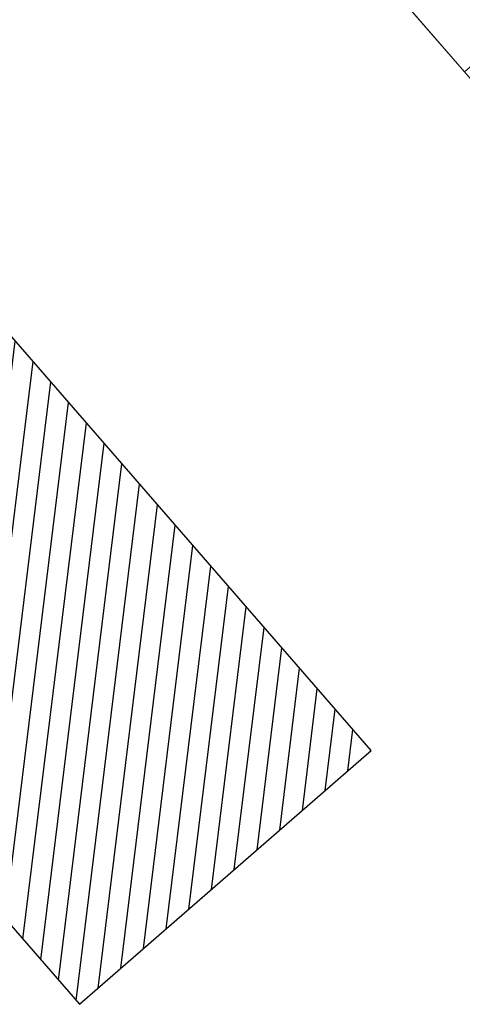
# Model space of a CAD drawing. Header units: millimetres. Extents: x 130528 to 177851, y 51760 to 113805.
# Tile 14 of 88: x 147256 to 148630, y 73491 to 76547. Entities that reach past the tile are written whole.
import ezdxf

# ---------------------------------------------------------------- set-up
doc = ezdxf.new("R2010")
doc.units = ezdxf.units.MM
doc.layers.add('_SA-KUJA', color=1, linetype='Continuous', true_color=0xff0000)
doc.layers.add('_SA-KUJA_hatch', color=7, linetype='Continuous', true_color=0xffd9d9)
for name, color, linetype, lineweight, true_color in [('_SA-LAGI', 7, 'Continuous', 9, 0x5b5b5b), ('_SA-PORAND', 7, 'Continuous', 9, 0x5b5b5b), ('_SA-PORAND_hatch', 254, 'Continuous', 9, 0xbebebe)]:
    doc.layers.add(name, color=color, linetype=linetype, lineweight=lineweight, true_color=true_color)

msp = doc.modelspace()

# ---------------------------------------------------------------- hatches: boundary and pattern name
at = {"layer": '_SA-KUJA_hatch'}
h = msp.add_hatch(dxfattribs=at)
h.set_pattern_fill('Hatch1', color=256, scale=500, angle=83, style=0, pattern_type=2)
h.set_pattern_definition([(83, (1e-11, 1e-11), (-62.034134, 7.616834), [])])
h.paths.add_polyline_path([(148347.2, 74278.5), (143709.5, 79613.6), (148301.5, 83605.3), (149407.2, 82333.3), (167451.3, 98018.8), (165365, 100418.8), (163182.7, 102929.2), (162277, 102142), (162402.1, 101998.1), (156212, 96617.2), (156999.3, 95711.5), (163189.3, 101092.5), (165758.3, 98137.2), (149525.6, 84026.2), (148419.8, 85298.2), (142016.6, 79732), (147441.5, 73491.3)], flags=0)

# ---------------------------------------------------------------- linework, layer by layer
at = {"layer": '_SA-KUJA', "color": 1, "true_color": 0xff0000}
msp.add_lwpolyline([(148347.2, 74278.5), (143709.5, 79613.6), (148301.5, 83605.3), (149407.2, 82333.3), (167451.3, 98018.8), (165365, 100418.8), (163182.7, 102929.2), (162277, 102142), (162402.1, 101998.1), (156212, 96617.2), (156999.3, 95711.5), (163189.3, 101092.5), (165758.3, 98137.2), (149525.6, 84026.2), (148419.8, 85298.2), (142016.6, 79732), (147441.5, 73491.3)], close=True, dxfattribs=at)
at = {"layer": '_SA-LAGI'}
msp.add_lwpolyline([(148540.2, 78143.1), (147725.1, 77434.6), (149555.5, 75328.9), (150370.6, 76037.5)], close=True, dxfattribs=at)
at = {"layer": '_SA-PORAND'}
msp.add_lwpolyline([(148540.2, 78143.1), (147718.6, 77442.1), (149555.5, 75328.9), (150370.6, 76037.5)], close=True, dxfattribs=at)
at = {"layer": '_SA-PORAND_hatch'}
msp.add_lwpolyline([(148440.2, 76611.9), (149255.3, 77320.4), (149452.1, 77094), (149073.1, 76764.6), (149040.3, 76802.3), (148963.4, 76735.5), (148996.2, 76697.7), (148637, 76385.5)], close=True, dxfattribs=at)

doc.saveas('drawing.dxf')
